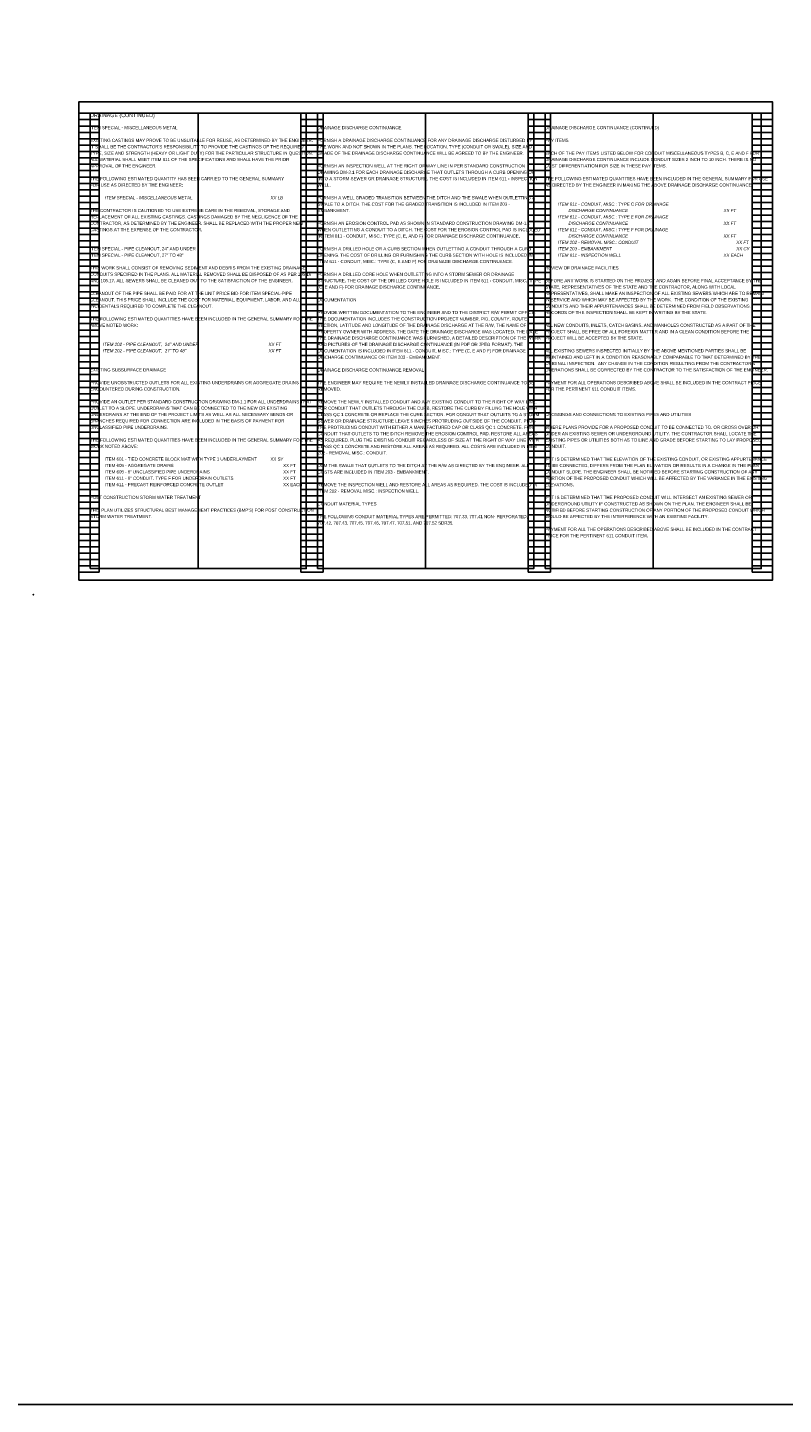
# Model space of a CAD drawing. Header units: feet. Extents: x -125 to 477, y -52 to 274.
# Tile 11 of 16: x 226 to 259, y 153 to 213. Entities that reach past the tile are written whole.
import ezdxf

# ---------------------------------------------------------------- set-up
doc = ezdxf.new("R2010")
doc.units = ezdxf.units.FT
doc.header["$MEASUREMENT"] = 0
doc.layers.add('0_VIEW', color=7, linetype='Continuous', plot=False)
doc.layers.add('SC_Scratch1', color=7, linetype='Continuous', plot=False)
doc.layers.add('SH_Text', color=7, linetype='Continuous')
doc.layers.add('TX_P_1', color=7, linetype='Continuous')
doc.styles.add('Slanted-Normal', font='font31.shx', dxfattribs={"height": 0.14})

# ---------------------------------------------------------------- blocks, each defined once
blk = doc.blocks.new('3COL')
at = {"layer": '0_VIEW', "color": 3, "linetype": 'Continuous'}
for p, q in [((2, 0.98), (2, 21.14)), ((2, 21.14), (2.9, 21.14)), ((2, 20.86), (2.9, 20.86)), ((2, 20.58), (2.9, 20.58)), ((2.9, 0.98), (2.9, 21.14)), ((11.76, 0.98), (11.76, 21.14)), ((11.76, 21.14), (12.74, 21.14)), ((11.76, 20.86), (12.74, 20.86)), ((11.76, 20.58), (12.74, 20.58)), ((12.74, 0.98), (12.74, 21.14)), ((21.76, 0.98), (21.76, 21.14)), ((21.76, 21.14), (22.74, 21.14)), ((21.76, 20.86), (22.74, 20.86)), ((21.76, 20.58), (22.74, 20.58)), ((22.74, 0.98), (22.74, 21.14)), ((31.6, 0.98), (31.6, 21.14)), ((31.6, 21.14), (32.5, 21.14)), ((31.6, 20.86), (32.5, 20.86)), ((31.6, 20.58), (32.5, 20.58)), ((32.5, 0.98), (32.5, 21.14)), ((2, 20.3), (2.9, 20.3)), ((2, 20.02), (2.9, 20.02)), ((11.76, 20.3), (12.74, 20.3)), ((11.76, 20.02), (12.74, 20.02)), ((21.76, 20.3), (22.74, 20.3)), ((21.76, 20.02), (22.74, 20.02)), ((31.6, 20.3), (32.5, 20.3)), ((31.6, 20.02), (32.5, 20.02)), ((2, 19.74), (2.9, 19.74)), ((2, 19.46), (2.9, 19.46)), ((11.76, 19.74), (12.74, 19.74)), ((11.76, 19.46), (12.74, 19.46)), ((21.76, 19.74), (22.74, 19.74)), ((21.76, 19.46), (22.74, 19.46)), ((31.6, 19.74), (32.5, 19.74)), ((31.6, 19.46), (32.5, 19.46)), ((2, 19.18), (2.9, 19.18)), ((2, 18.9), (2.9, 18.9)), ((11.76, 19.18), (12.74, 19.18)), ((11.76, 18.9), (12.74, 18.9)), ((21.76, 19.18), (22.74, 19.18)), ((21.76, 18.9), (22.74, 18.9)), ((31.6, 19.18), (32.5, 19.18)), ((31.6, 18.9), (32.5, 18.9)), ((2, 18.62), (2.9, 18.62)), ((2, 18.34), (2.9, 18.34)), ((11.76, 18.62), (12.74, 18.62)), ((11.76, 18.34), (12.74, 18.34)), ((21.76, 18.62), (22.74, 18.62)), ((21.76, 18.34), (22.74, 18.34)), ((31.6, 18.62), (32.5, 18.62)), ((31.6, 18.34), (32.5, 18.34)), ((2, 18.06), (2.9, 18.06)), ((2, 17.78), (2.9, 17.78)), ((11.76, 18.06), (12.74, 18.06)), ((11.76, 17.78), (12.74, 17.78)), ((21.76, 18.06), (22.74, 18.06)), ((21.76, 17.78), (22.74, 17.78)), ((31.6, 18.06), (32.5, 18.06)), ((31.6, 17.78), (32.5, 17.78)), ((2, 17.5), (2.9, 17.5)), ((2, 17.22), (2.9, 17.22)), ((2, 16.94), (2.9, 16.94)), ((11.76, 17.5), (12.74, 17.5)), ((11.76, 17.22), (12.74, 17.22)), ((11.76, 16.94), (12.74, 16.94)), ((21.76, 17.5), (22.74, 17.5)), ((21.76, 17.22), (22.74, 17.22)), ((21.76, 16.94), (22.74, 16.94)), ((31.6, 17.5), (32.5, 17.5)), ((31.6, 17.22), (32.5, 17.22)), ((31.6, 16.94), (32.5, 16.94)), ((2, 16.66), (2.9, 16.66)), ((2, 16.38), (2.9, 16.38)), ((11.76, 16.66), (12.74, 16.66)), ((11.76, 16.38), (12.74, 16.38)), ((21.76, 16.66), (22.74, 16.66)), ((21.76, 16.38), (22.74, 16.38)), ((31.6, 16.66), (32.5, 16.66)), ((31.6, 16.38), (32.5, 16.38)), ((2, 16.1), (2.9, 16.1)), ((2, 15.82), (2.9, 15.82)), ((11.76, 16.1), (12.74, 16.1)), ((11.76, 15.82), (12.74, 15.82)), ((21.76, 16.1), (22.74, 16.1)), ((21.76, 15.82), (22.74, 15.82)), ((31.6, 16.1), (32.5, 16.1)), ((31.6, 15.82), (32.5, 15.82)), ((2, 15.54), (2.9, 15.54)), ((2, 15.26), (2.9, 15.26)), ((11.76, 15.54), (12.74, 15.54)), ((11.76, 15.26), (12.74, 15.26)), ((21.76, 15.54), (22.74, 15.54)), ((21.76, 15.26), (22.74, 15.26)), ((31.6, 15.54), (32.5, 15.54)), ((31.6, 15.26), (32.5, 15.26)), ((2, 14.98), (2.9, 14.98)), ((2, 14.7), (2.9, 14.7)), ((11.76, 14.98), (12.74, 14.98)), ((11.76, 14.7), (12.74, 14.7)), ((21.76, 14.98), (22.74, 14.98)), ((21.76, 14.7), (22.74, 14.7)), ((31.6, 14.98), (32.5, 14.98)), ((31.6, 14.7), (32.5, 14.7)), ((2, 14.42), (2.9, 14.42)), ((2, 14.14), (2.9, 14.14)), ((11.76, 14.42), (12.74, 14.42)), ((11.76, 14.14), (12.74, 14.14)), ((21.76, 14.42), (22.74, 14.42)), ((21.76, 14.14), (22.74, 14.14)), ((31.6, 14.42), (32.5, 14.42)), ((31.6, 14.14), (32.5, 14.14)), ((2, 13.86), (2.9, 13.86)), ((2, 13.58), (2.9, 13.58)), ((11.76, 13.86), (12.74, 13.86)), ((11.76, 13.58), (12.74, 13.58)), ((21.76, 13.86), (22.74, 13.86)), ((21.76, 13.58), (22.74, 13.58)), ((31.6, 13.86), (32.5, 13.86)), ((31.6, 13.58), (32.5, 13.58)), ((2, 13.3), (2.9, 13.3)), ((2, 13.02), (2.9, 13.02)), ((2, 12.74), (2.9, 12.74)), ((11.76, 13.3), (12.74, 13.3)), ((11.76, 13.02), (12.74, 13.02)), ((11.76, 12.74), (12.74, 12.74)), ((21.76, 13.3), (22.74, 13.3)), ((21.76, 13.02), (22.74, 13.02)), ((21.76, 12.74), (22.74, 12.74)), ((31.6, 13.3), (32.5, 13.3)), ((31.6, 13.02), (32.5, 13.02)), ((31.6, 12.74), (32.5, 12.74)), ((2, 12.46), (2.9, 12.46)), ((2, 12.18), (2.9, 12.18)), ((11.76, 12.46), (12.74, 12.46)), ((11.76, 12.18), (12.74, 12.18)), ((21.76, 12.46), (22.74, 12.46)), ((21.76, 12.18), (22.74, 12.18)), ((31.6, 12.46), (32.5, 12.46)), ((31.6, 12.18), (32.5, 12.18)), ((2, 11.9), (2.9, 11.9)), ((2, 11.62), (2.9, 11.62)), ((11.76, 11.9), (12.74, 11.9)), ((11.76, 11.62), (12.74, 11.62)), ((21.76, 11.9), (22.74, 11.9)), ((21.76, 11.62), (22.74, 11.62)), ((31.6, 11.9), (32.5, 11.9)), ((31.6, 11.62), (32.5, 11.62)), ((2, 11.34), (2.9, 11.34)), ((2, 11.06), (2.9, 11.06)), ((11.76, 11.34), (12.74, 11.34)), ((11.76, 11.06), (12.74, 11.06)), ((21.76, 11.34), (22.74, 11.34)), ((21.76, 11.06), (22.74, 11.06)), ((31.6, 11.34), (32.5, 11.34)), ((31.6, 11.06), (32.5, 11.06)), ((2, 10.78), (2.9, 10.78)), ((2, 10.5), (2.9, 10.5)), ((11.76, 10.78), (12.74, 10.78)), ((11.76, 10.5), (12.74, 10.5)), ((21.76, 10.78), (22.74, 10.78)), ((21.76, 10.5), (22.74, 10.5)), ((31.6, 10.78), (32.5, 10.78)), ((31.6, 10.5), (32.5, 10.5)), ((2, 10.22), (2.9, 10.22)), ((2, 9.94), (2.9, 9.94)), ((11.76, 10.22), (12.74, 10.22)), ((11.76, 9.94), (12.74, 9.94)), ((21.76, 10.22), (22.74, 10.22)), ((21.76, 9.94), (22.74, 9.94)), ((31.6, 10.22), (32.5, 10.22)), ((31.6, 9.94), (32.5, 9.94)), ((2, 9.66), (2.9, 9.66)), ((2, 9.38), (2.9, 9.38)), ((2, 9.1), (2.9, 9.1)), ((11.76, 9.66), (12.74, 9.66)), ((11.76, 9.38), (12.74, 9.38)), ((11.76, 9.1), (12.74, 9.1)), ((21.76, 9.66), (22.74, 9.66)), ((21.76, 9.38), (22.74, 9.38)), ((21.76, 9.1), (22.74, 9.1)), ((31.6, 9.66), (32.5, 9.66)), ((31.6, 9.38), (32.5, 9.38)), ((31.6, 9.1), (32.5, 9.1)), ((2, 8.82), (2.9, 8.82)), ((2, 8.54), (2.9, 8.54)), ((11.76, 8.82), (12.74, 8.82)), ((11.76, 8.54), (12.74, 8.54)), ((21.76, 8.82), (22.74, 8.82)), ((21.76, 8.54), (22.74, 8.54)), ((31.6, 8.82), (32.5, 8.82)), ((31.6, 8.54), (32.5, 8.54)), ((2, 8.26), (2.9, 8.26)), ((2, 7.98), (2.9, 7.98)), ((11.76, 8.26), (12.74, 8.26)), ((11.76, 7.98), (12.74, 7.98)), ((21.76, 8.26), (22.74, 8.26)), ((21.76, 7.98), (22.74, 7.98)), ((31.6, 8.26), (32.5, 8.26)), ((31.6, 7.98), (32.5, 7.98)), ((2, 7.7), (2.9, 7.7)), ((2, 7.42), (2.9, 7.42)), ((11.76, 7.7), (12.74, 7.7)), ((11.76, 7.42), (12.74, 7.42)), ((21.76, 7.7), (22.74, 7.7)), ((21.76, 7.42), (22.74, 7.42)), ((31.6, 7.7), (32.5, 7.7)), ((31.6, 7.42), (32.5, 7.42)), ((2, 7.14), (2.9, 7.14)), ((2, 6.86), (2.9, 6.86)), ((11.76, 7.14), (12.74, 7.14)), ((11.76, 6.86), (12.74, 6.86)), ((21.76, 7.14), (22.74, 7.14)), ((21.76, 6.86), (22.74, 6.86)), ((31.6, 7.14), (32.5, 7.14)), ((31.6, 6.86), (32.5, 6.86)), ((2, 6.58), (2.9, 6.58)), ((2, 6.3), (2.9, 6.3)), ((11.76, 6.58), (12.74, 6.58)), ((11.76, 6.3), (12.74, 6.3)), ((21.76, 6.58), (22.74, 6.58)), ((21.76, 6.3), (22.74, 6.3)), ((31.6, 6.58), (32.5, 6.58)), ((31.6, 6.3), (32.5, 6.3)), ((2, 6.02), (2.9, 6.02)), ((2, 5.74), (2.9, 5.74)), ((2, 5.46), (2.9, 5.46)), ((11.76, 6.02), (12.74, 6.02)), ((11.76, 5.74), (12.74, 5.74)), ((11.76, 5.46), (12.74, 5.46)), ((21.76, 6.02), (22.74, 6.02)), ((21.76, 5.74), (22.74, 5.74)), ((21.76, 5.46), (22.74, 5.46)), ((31.6, 6.02), (32.5, 6.02)), ((31.6, 5.74), (32.5, 5.74)), ((31.6, 5.46), (32.5, 5.46)), ((2, 5.18), (2.9, 5.18)), ((2, 4.9), (2.9, 4.9)), ((11.76, 5.18), (12.74, 5.18)), ((11.76, 4.9), (12.74, 4.9)), ((21.76, 5.18), (22.74, 5.18)), ((21.76, 4.9), (22.74, 4.9)), ((31.6, 5.18), (32.5, 5.18)), ((31.6, 4.9), (32.5, 4.9)), ((2, 4.62), (2.9, 4.62)), ((2, 4.34), (2.9, 4.34)), ((11.76, 4.62), (12.74, 4.62)), ((11.76, 4.34), (12.74, 4.34)), ((21.76, 4.62), (22.74, 4.62)), ((21.76, 4.34), (22.74, 4.34)), ((31.6, 4.62), (32.5, 4.62)), ((31.6, 4.34), (32.5, 4.34)), ((2, 4.06), (2.9, 4.06)), ((2, 3.78), (2.9, 3.78)), ((11.76, 4.06), (12.74, 4.06)), ((11.76, 3.78), (12.74, 3.78)), ((21.76, 4.06), (22.74, 4.06)), ((21.76, 3.78), (22.74, 3.78)), ((31.6, 4.06), (32.5, 4.06)), ((31.6, 3.78), (32.5, 3.78)), ((2, 3.5), (2.9, 3.5)), ((2, 3.22), (2.9, 3.22)), ((11.76, 3.5), (12.74, 3.5)), ((11.76, 3.22), (12.74, 3.22)), ((21.76, 3.5), (22.74, 3.5)), ((21.76, 3.22), (22.74, 3.22)), ((31.6, 3.5), (32.5, 3.5)), ((31.6, 3.22), (32.5, 3.22)), ((2, 2.94), (2.9, 2.94)), ((2, 2.66), (2.9, 2.66)), ((11.76, 2.94), (12.74, 2.94)), ((11.76, 2.66), (12.74, 2.66)), ((21.76, 2.94), (22.74, 2.94)), ((21.76, 2.66), (22.74, 2.66)), ((31.6, 2.94), (32.5, 2.94)), ((31.6, 2.66), (32.5, 2.66)), ((2, 2.38), (2.9, 2.38)), ((2, 2.1), (2.9, 2.1)), ((2, 1.82), (2.9, 1.82)), ((11.76, 2.38), (12.74, 2.38)), ((11.76, 2.1), (12.74, 2.1)), ((11.76, 1.82), (12.74, 1.82)), ((21.76, 2.38), (22.74, 2.38)), ((21.76, 2.1), (22.74, 2.1)), ((21.76, 1.82), (22.74, 1.82)), ((31.6, 2.38), (32.5, 2.38)), ((31.6, 2.1), (32.5, 2.1)), ((31.6, 1.82), (32.5, 1.82)), ((2, 1.54), (2.9, 1.54)), ((2, 1.26), (2.9, 1.26)), ((11.76, 1.54), (12.74, 1.54)), ((11.76, 1.26), (12.74, 1.26)), ((21.76, 1.54), (22.74, 1.54)), ((21.76, 1.26), (22.74, 1.26)), ((31.6, 1.54), (32.5, 1.54)), ((31.6, 1.26), (32.5, 1.26)), ((2, 0.98), (2.9, 0.98)), ((11.76, 0.98), (12.74, 0.98)), ((21.76, 0.98), (22.74, 0.98)), ((31.6, 0.98), (32.5, 0.98))]:
    blk.add_line(p, q, dxfattribs=at)
at = {"layer": '0_VIEW', "color": 3}
blk.add_lwpolyline([(2, 0.64), (32.5, 0.64), (32.5, 21.64), (2, 21.64)], close=True, dxfattribs=at)
at = {"layer": '0_VIEW', "color": 3, "linetype": 'Continuous'}
blk.add_point((0, 0), dxfattribs=at)

msp = doc.modelspace()

# ---------------------------------------------------------------- linework, layer by layer
at = {"layer": 'SC_Scratch1'}
for p, q in [((233.23, 209.584), (233.23, 189.584)), ((243.23, 209.584), (243.23, 189.584)), ((253.23, 209.584), (253.23, 189.584))]:
    msp.add_line(p, q, dxfattribs=at)
for points in [[(227.98, 189.084), (258.48, 189.084), (258.48, 210.084), (227.98, 210.084)], [(228.48, 189.584), (237.98, 189.584), (237.98, 209.584), (228.48, 209.584)], [(238.48, 189.584), (247.98, 189.584), (247.98, 209.584), (238.48, 209.584)], [(248.48, 189.584), (257.98, 189.584), (257.98, 209.584), (248.48, 209.584)]]:
    msp.add_lwpolyline(points, close=True, dxfattribs=at)
at = {"layer": 'TX_P_1', "color": 1}
msp.add_lwpolyline([(101.278, 273.824), (476.97, 273.824), (476.97, 152.874), (101.278, 152.874)], close=True, dxfattribs=at)

# ---------------------------------------------------------------- block references
at = {"layer": 'SC_Scratch1'}
msp.add_blockref('3COL', (225.98, 188.444), dxfattribs=at)

# ---------------------------------------------------------------- texts
at = {"layer": 'SH_Text', "char_height": 0.14, "width": 9.5, "attachment_point": 1, "line_spacing_factor": 1.2, "style": 'Slanted-Normal'}
for s, insert in [("EXISTING CASTINGS MAY PROVE TO BE UNSUITABLE FOR REUSE, AS DETERMINED BY THE ENGINEER. IT SHALL BE THE CONTRACTOR'S RESPONSIBILITY TO PROVIDE THE CASTINGS OF THE REQUIRED TYPE, SIZE AND STRENGTH (HEAVY OR LIGHT DUTY) FOR THE PARTICULAR STRUCTURE IN QUESTION. ALL MATERIAL SHALL MEET ITEM 611 OF THE SPECIFICATIONS AND SHALL HAVE THE PRIOR APPROVAL OF THE ENGINEER. \\P\\PTHE FOLLOWING ESTIMATED QUANTITY HAS BEEN CARRIED TO THE GENERAL SUMMARY\\PFOR USE AS DIRECTED BY THE ENGINEER:\\P\\P{\\Q7;\\P\\P}THE CONTRACTOR IS CAUTIONED TO USE EXTREME CARE IN THE REMOVAL, STORAGE AND REPLACEMENT OF ALL EXISTING CASTINGS. CASTINGS DAMAGED BY THE NEGLIGENCE OF THE CONTRACTOR, AS DETERMINED BY THE ENGINEER, SHALL BE REPLACED WITH THE PROPER NEW CASTINGS AT THE EXPENSE OF THE CONTRACTOR.", (228.48, 208.464)), ('FURNISH A DRAINAGE DISCHARGE CONTINUANCE FOR ANY DRAINAGE DISCHARGE DISTURBED BY THE WORK AND NOT SHOWN IN THE PLANS. THE LOCATION, TYPE (CONDUIT OR SWALE), SIZE AND GRADE OF THE DRAINAGE DISCHARGE CONTINUANCE WILL BE AGREED TO BY THE ENGINEER.\\P\\PFURNISH AN INSPECTION WELL AT THE RIGHT OF WAY LINE IN PER STANDARD CONSTRUCTION DRAWING DM-3.1 FOR EACH DRAINAGE DISCHARGE THAT OUTLETS THROUGH A CURB OPENING OR INTO A STORM SEWER OR DRAINAGE STRUCTURE. THE COST IS INCLUDED IN ITEM 611 - INSPECTION WELL.\\P\\PFURNISH A WELL GRADED TRANSITION BETWEEN THE DITCH AND THE SWALE WHEN OUTLETTING A SWALE TO A DITCH. THE COST FOR THE GRADED TRANSITION IS INCLUDED IN ITEM 203 - EMBANKMENT.\\P\\PFURNISH AN EROSION CONTROL PAD AS SHOWN IN STANDARD CONSTRUCTION DRAWING DM-1.1 WHEN OUTLETTING A CONDUIT TO A DITCH. THE COST FOR THE EROSION CONTROL PAD IS INCLUDED IN ITEM 611 - CONDUIT, MISC.: TYPE (C, E, AND F) FOR DRAINAGE DISCHARGE CONTINUANCE.\\P\\PFURNISH A DRILLED HOLE OR A CURB SECTION WHEN OUTLETTING A CONDUIT THROUGH A CURB OPENING. THE COST OF DRILLING OR FURNISHING THE CURB SECTION WITH HOLE IS INCLUDED IN ITEM 611 - CONDUIT, MISC.: TYPE (C, E AND F) FOR DRAINAGE DISCHARGE CONTINUANCE.\\P\\PFURNISH A DRILLED CORE HOLE WHEN OUTLETTING INTO A STORM SEWER OR DRAINAGE STRUCTURE. THE COST OF THE DRILLED CORE HOLE IS INCLUDED IN ITEM 611 - CONDUIT, MISC.: TYPE (C, E AND F) FOR DRAINAGE DISCHARGE CONTINUANCE.\\P\\PDOCUMENTATION\\P\\PPROVIDE WRITTEN DOCUMENTATION TO THE ENGINEER AND TO THE DISTRICT R/W PERMIT OFFICE. THE DOCUMENTATION INCLUDES THE CONSTRUCTION PROJECT NUMBER, PID, COUNTY, ROUTE, SECTION, LATITUDE AND LONGITUDE OF THE DRAINAGE DISCHARGE AT THE R/W, THE NAME OF PROPERTY OWNER WITH ADDRESS, THE DATE THE DRAINAGE DISCHARGE WAS LOCATED, THE DATE THE DRAINAGE DISCHARGE CONTINUANCE WAS FURNISHED, A DETAILED DESCRIPTION OF THE WORK AND PICTURES OF THE DRAINAGE DISCHARGE CONTINUANCE (IN PDF OR JPEG FORMAT). THE DOCUMENTATION IS INCLUDED IN ITEM 611 - CONDUIT, MISC.: TYPE (C, E AND F) FOR DRAINAGE DISCHARGE CONTINUANCE OR ITEM 203 - EMBANKMENT.\\P\\PDRAINAGE DISCHARGE CONTINUANCE REMOVAL\\P\\PTHE ENGINEER MAY REQUIRE THE NEWLY INSTALLED DRAINAGE DISCHARGE CONTINUANCE TO BE REMOVED.\\P\\PREMOVE THE NEWLY INSTALLED CONDUIT AND ANY EXISTING CONDUIT TO THE RIGHT OF WAY LINE. FOR CONDUIT THAT OUTLETS THROUGH THE CURB, RESTORE THE CURB BY FILLING THE HOLE WITH CLASS QC 1 CONCRETE OR REPLACE THE CURB SECTION. FOR CONDUIT THAT OUTLETS TO A STORM SEWER OR DRAINAGE STRUCTURE LEAVE 6 INCHES PROTRUDING OUTSIDE OF THE CONDUIT. PLUG THE PROTRUDING CONDUIT WITH EITHER A MANUFACTURED CAP OR CLASS QC 1 CONCRETE. FOR CONDUIT THAT OUTLETS TO THE DITCH REMOVE THE EROSION CONTROL PAD. RESTORE ALL AREAS AS REQUIRED. PLUG THE EXISTING CONDUIT REGARDLESS OF SIZE AT THE RIGHT OF WAY LINE WITH CLASS QC 1 CONCRETE AND RESTORE ALL AREAS AS REQUIRED. ALL COSTS ARE INCLUDED IN ITEM 202 - REMOVAL MISC.: CONDUIT.\\P\\PDAM THE SWALE THAT OUTLETS TO THE DITCH AT THE R/W AS DIRECTED BY THE ENGINEER. ALL COSTS ARE INCLUDED IN ITEM 203 - EMBANKMENT.\\P\\PREMOVE THE INSPECTION WELL AND RESTORE ALL AREAS AS REQUIRED. THE COST IS INCLUDED IN ITEM 202 - REMOVAL MISC.: INSPECTION WELL.\\P\\PCONDUIT MATERIAL TYPES\\P\\PTHE FOLLOWING CONDUIT MATERIAL TYPES ARE PERMITTED: 707.33, 707.41 NON- PERFORATED, 707.42, 707.43, 707.45, 707.46, 707.47, 707.51, AND 707.52 SDR35.', (238.48, 208.464)), ('PAY ITEMS\\P\\PEACH OF THE PAY ITEMS LISTED BELOW FOR CONDUIT MISCELLANEOUS TYPES B, C, E AND F FOR DRAINAGE DISCHARGE CONTINUANCE INCLUDE CONDUIT SIZES 2 INCH TO 10 INCH. THERE IS NO COST DIFFERENTIATION FOR SIZE IN THESE PAY ITEMS.\\P\\PTHE FOLLOWING ESTIMATED QUANTITIES HAVE BEEN INCLUDED IN THE GENERAL SUMMARY FOR USE AS DIRECTED BY THE ENGINEER IN MAKING THE ABOVE DRAINAGE DISCHARGE CONTINUANCE:', (248.48, 208.464)), ('THIS WORK SHALL CONSIST OF REMOVING SEDIMENT AND DEBRIS FROM THE EXISTING DRAINAGE CONDUITS SPECIFIED IN THE PLANS. ALL MATERIAL REMOVED SHALL BE DISPOSED OF AS PER 105.16 AND 105.17. ALL SEWERS SHALL BE CLEANED OUT TO THE SATISFACTION OF THE ENGINEER.\\P\\PCLEANOUT OF THE PIPE SHALL BE PAID FOR AT THE UNIT PRICE BID FOR ITEM SPECIAL-PIPE CLEANOUT. THIS PRICE SHALL INCLUDE THE COST FOR MATERIAL, EQUIPMENT, LABOR, AND ALL INCIDENTALS REQUIRED TO COMPLETE THE CLEANOUT.\\P\\PTHE FOLLOWING ESTIMATED QUANTITIES HAVE BEEN INCLUDED IN THE GENERAL SUMMARY FOR THE ABOVE NOTED WORK:', (228.48, 202.864)), ("BEFORE ANY WORK IS STARTED ON THE PROJECT AND AGAIN BEFORE FINAL ACCEPTANCE BY THE STATE, REPRESENTATIVES OF THE STATE AND THE CONTRACTOR, ALONG WITH LOCAL REPRESENTATIVES, SHALL MAKE AN INSPECTION OF ALL EXISTING SEWERS WHICH ARE TO REMAIN IN SERVICE AND WHICH MAY BE AFFECTED BY THE WORK.  THE CONDITION OF THE EXISTING CONDUITS AND THEIR APPURTENANCES SHALL BE DETERMINED FROM FIELD OBSERVATIONS.  RECORDS OF THE INSPECTION SHALL BE KEPT IN WRITING BY THE STATE. \\P\\PALL NEW CONDUITS, INLETS, CATCH BASINS, AND MANHOLES CONSTRUCTED AS A PART OF THE PROJECT SHALL BE FREE OF ALL FOREIGN MATTER AND IN A CLEAN CONDITION BEFORE THE PROJECT WILL BE ACCEPTED BY THE STATE.\\P\\PALL EXISTING SEWERS INSPECTED INITIALLY BY THE ABOVE MENTIONED PARTIES SHALL BE MAINTAINED AND LEFT IN A CONDITION REASONABLY COMPARABLE TO THAT DETERMINED BY THE ORIGINAL INSPECTION.  ANY CHANGE IN THE CONDITION RESULTING FROM THE CONTRACTOR'S OPERATIONS SHALL BE CORRECTED BY THE CONTRACTOR TO THE SATISFACTION OF THE ENGINEER.\\P\\PPAYMENT FOR ALL OPERATIONS DESCRIBED ABOVE SHALL BE INCLUDED IN THE CONTRACT PRICE FOR THE PERTINENT 611 CONDUIT ITEMS.", (248.48, 202.304)), ('PROVIDE UNOBSTRUCTED OUTLETS FOR ALL EXISTING UNDERDRAINS OR AGGREGATE DRAINS ENCOUNTERED DURING CONSTRUCTION.\\P\\PPROVIDE AN OUTLET PER STANDARD CONSTRUCTION DRAWING DM-1.1 FOR ALL UNDERDRAINS THAT OUTLET TO A SLOPE. UNDERDRAINS THAT CAN BE CONNECTED TO THE NEW OR EXISTING UNDERDRAINS AT THE END OF THE PROJECT LIMITS AS WELL AS ALL NECESSARY BENDS OR BRANCHES REQUIRED FOR CONNECTION ARE INCLUDED IN THE BASIS OF PAYMENT FOR UNCLASSIFIED PIPE UNDERDRAINS.\\P\\PTHE FOLLOWING ESTIMATED QUANTITIES HAVE BEEN INCLUDED IN THE GENERAL SUMMARY FOR THE WORK NOTED ABOVE:', (228.48, 197.824)), ('WHERE PLANS PROVIDE FOR A PROPOSED CONDUIT TO BE CONNECTED TO, OR CROSS OVER OR UNDER AN EXISTING SEWER OR UNDERGROUND UTILITY, THE CONTRACTOR SHALL LOCATE THE EXISTING PIPES OR UTILITIES BOTH AS TO LINE AND GRADE BEFORE STARTING TO LAY PROPOSED CONDUIT.\\P\\PIF IT IS DETERMINED THAT THE ELEVATION OF THE EXISTING CONDUIT, OR EXISTING APPURTENANCE TO BE CONNECTED, DIFFERS FROM THE PLAN ELEVATION OR RESULTS IN A CHANGE IN THE PLAN CONDUIT SLOPE, THE ENGINEER SHALL BE NOTIFIED BEFORE STARTING CONSTRUCTION OF ANY PORTION OF THE PROPOSED CONDUIT WHICH WILL BE AFFECTED BY THE VARIANCE IN THE EXISTING ELEVATIONS.\\P\\P\\pxb0.25,a0.25;IF IT IS DETERMINED THAT THE PROPOSED CONDUIT WILL INTERSECT AN EXISTING SEWER OR UNDERGROUND UTILITY IF CONSTRUCTED AS SHOWN ON THE PLAN, THE ENGINEER SHALL BE NOTIFIED BEFORE STARTING CONSTRUCTION OF ANY PORTION OF THE PROPOSED CONDUIT WHICH WOULD BE AFFECTED BY THE INTERFERENCE WITH AN EXISTING FACILITY.\\P\\PPAYMENT FOR ALL THE OPERATIONS DESCRIBED ABOVE SHALL BE INCLUDED IN THE CONTRACT PRICE FOR THE PERTINENT 611 CONDUIT ITEM.', (248.48, 195.864)), ("THIS PLAN UTILIZES STRUCTURAL BEST MANAGEMENT PRACTICES (BMP'S) FOR POST CONSTRUCTION STORM WATER TREATMENT.", (228.48, 192.224))]:
    msp.add_mtext(s, dxfattribs=dict(at, insert=insert))
at = {"layer": 'TX_P_1', "color": 3, "insert": (228.48, 209.584), "char_height": 0.17, "width": 9.5, "attachment_point": 1, "style": 'Slanted-Normal'}
msp.add_mtext('DRAINAGE (CONTINUED)', dxfattribs=at)
at = {"layer": 'TX_P_1', "color": 3, "char_height": 0.14, "width": 9.5, "attachment_point": 1, "line_spacing_factor": 1.2, "style": 'Slanted-Normal'}
for s, insert in [('ITEM SPECIAL - MISCELLANEOUS METAL', (228.48, 209.024)), ('DRAINAGE DISCHARGE CONTINUANCE', (238.48, 209.024)), ('DRAINAGE DISCHARGE CONTINUANCE (CONTINUED)', (248.48, 209.024)), ('ITEM SPECIAL - PIPE CLEANOUT, 24" AND UNDER\\PITEM SPECIAL - PIPE CLEANOUT, 27" TO 48"', (228.48, 203.704)), ('\\pxb0.25,a0.25;REVIEW OF DRAINAGE FACILITIES', (248.48, 202.864)), ('EXISTING SUBSURFACE DRAINAGE', (228.48, 198.384)), ('\\pxb0.25,a0.25;CROSSINGS AND CONNECTIONS TO EXISTING PIPES AND UTILITIES', (248.48, 196.424)), ('POST CONSTRUCTION STORM WATER TREATMENT', (228.48, 192.784))]:
    msp.add_mtext(s, dxfattribs=dict(at, insert=insert))
at = {"layer": 'TX_P_1', "char_height": 0.14, "width": 9.5, "attachment_point": 1, "line_spacing_factor": 1.2, "style": 'Slanted-Normal'}
for s, insert in [('{\\Q7;\\C142;^IITEM SPECIAL - MISCELLANEOUS METAL^I^I^I^I^I^I^IXX LB}', (228.568, 205.946)), ('{\\H0.99999x;\\Q7;\\C142;^IITEM 611 - CONDUIT, MISC.: TYPE C FOR DRAINAGE\\P                   DISCHARGE CONTINUANCE^I^I^I^I^I^I^I^IXX FT\\P^IITEM 611 - CONDUIT, MISC.: TYPE E FOR DRAINAGE\\P                   DISCHARGE CONTINUANCE^I^I^I^I^I^I^I^IXX FT\\P^IITEM 611 - CONDUIT, MISC.: TYPE F FOR DRAINAGE\\P                   DISCHARGE CONTINUANCE^I^I^I^I^I^I^I^IXX FT\\P^IITEM 202 - REMOVAL MISC.: CONDUIT^I^I^I^I^I^I^I^IXX FT\\P^IITEM 203 - EMBANKMENT^I^I^I^I^I^I^I^I^I^IXX CY\\P^IITEM 611 - INSPECTION WELL^I^I^I^I^I^I^I^I^IXX EACH}', (248.48, 205.664)), ('{\\H0.99999x;\\Q7;\\C142;^IITEM 202 - PIPE CLEANOUT,  24" AND UNDER^I^I^I^I^I^IXX FT\\P^IITEM 202 - PIPE CLEANOUT,  27" TO 48"^I^I^I^I^I^I^IXX FT}', (228.48, 199.504)), ('{\\C142;^IITEM 601 - TIED CONCRETE BLOCK MAT WITH TYPE 1 UNDERLAYMENT^I^IXX SY\\P^IITEM 605 - AGGREGATE DRAINS^I^I^I^I^I^I^I^I^IXX FT\\P^IITEM 605 - 6" UNCLASSIFIED PIPE UNDERDRAINS^I^I^I^I^I^IXX FT\\P^IITEM 611 - 6" CONDUIT, TYPE F FOR UNDERDRAIN OUTLETS^I^I^I^IXX FT\\P^IITEM 611 - PRECAST REINFORCED CONCRETE OUTLET^I^I^I^I^IXX EACH}', (228.568, 194.466))]:
    msp.add_mtext(s, dxfattribs=dict(at, insert=insert))

doc.saveas('drawing.dxf')
